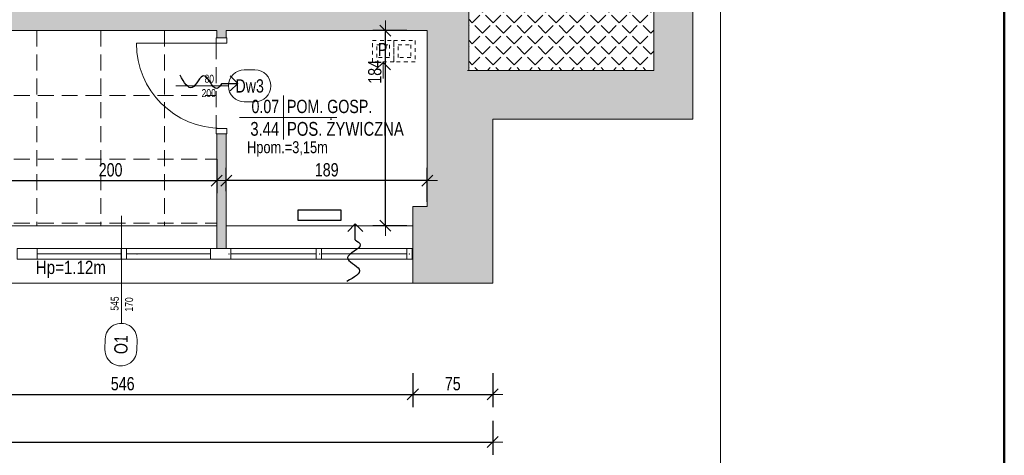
# Model space of a CAD drawing. Header units: millimetres. Extents: x 27490 to 108194, y -40520 to 41185.
# Tile 22 of 65: x 30056 to 30982, y -32314 to -31905. Entities that reach past the tile are written whole.
import ezdxf
from ezdxf.enums import TextEntityAlignment as Align

# ---------------------------------------------------------------- set-up
doc = ezdxf.new("R2010")
doc.units = ezdxf.units.MM
doc.linetypes.add('0.5_0.5', pattern=[1, 0.5, -0.5])
doc.linetypes.add('DASHEDX2', pattern=[1.5, 1, -0.5])
doc.layers.get('0').update_dxf_attribs({"lineweight": 18})
doc.layers.get('Defpoints').update_dxf_attribs({"lineweight": 18})
for name, color, linetype, lineweight in [('BA_drz', 7, 'Continuous', 18), ('BA_met', 7, 'Continuous', 18), ('BA_sym', 7, 'Continuous', 18), ('BA_txc', 1, 'Continuous', 18), ('BA_txs', 2, 'Continuous', 18), ('M_Ramki rysunków', 2, 'Continuous', 18), ('mm_grzejniki', 30, 'Continuous', 30), ('mm_went_opis', 7, 'Continuous', 15), ('mm_Wentylacja', 5, 'Continuous', 50), ('PG_PRZERYWANE_ŚREDNIE', 1, 'DASHEDX2', 18), ('PG_WIDOKOWE_CIENKIE', 1, 'Continuous', 18), ('PG_WYMIARY', 1, 'Continuous', 18), ('PG_WYPOSAŻENIE', 1, 'Continuous', 18), ('PG_ŚCIANY_DZIAŁOWE', 3, 'Continuous', 18), ('Przekrojowa', 60, 'Continuous', 18)]:
    doc.layers.add(name, color=color, linetype=linetype, lineweight=lineweight)
doc.styles.add('BIKTC', font='bikromsw.shx', dxfattribs={"width": 0.8})
doc.styles.add('BIKTS', font='bikromsw.shx', dxfattribs={"width": 0.85})
doc.styles.add('BIKWYM', font='BIKROMSW.SHX', dxfattribs={"width": 0.8})
doc.styles.add('ROMANS', font='bikromsw.shx', dxfattribs={"width": 0.8})
doc.styles.get("Standard").update_dxf_attribs({"font": 'arial.ttf'})
doc.dimstyles.new('BA_KR_50', dxfattribs={"dimscale": 0.5, "dimtxt": 25, "dimasz": 1.666667, "dimexe": 24, "dimexo": 0, "dimgap": 0, "dimtad": 0, "dimdec": 1, "dimrnd": 0.5, "dimzin": 9, "dimdsep": 46, "dimtxsty": 'BIKWYM', "dimblk": 'WYM-KR', "dimcen": 0, "dimdle": 20, "dimclrd": 256, "dimclre": 256, "dimclrt": 7, "dimadec": 0, "dimazin": 0, "dimtfac": 0.033333, "dimtdec": 1, "dimtmove": 0, "dimatfit": 3, "dimldrblk": 'WYM-KR', "dimfxl": 40, "dimfxlon": 1, "dimtvp": 0.8, "dimtolj": 1, "dimarcsym": 0})

# ---------------------------------------------------------------- blocks, each defined once
blk = doc.blocks.new('symdrz')
blk.add_lwpolyline([(-10, -30, -1), (-10, 30), (10, 30, -1), (10, -30)], format="xyb", close=True)
at = {"style": 'BIKTS', "width": 0.8}
blk.add_attdef('SZERDRZ', text='', height=25, dxfattribs=at).set_placement((77.1, 8.8), align=Align.CENTER)
blk.add_attdef('SYMDRZ', text='', height=25, dxfattribs=at).set_placement((0, 0), align=Align.MIDDLE)
blk.add_attdef('WYSDRZ', text='', height=25, dxfattribs=at).set_placement((77.1, -9.5), align=Align.TOP_CENTER)
blk = doc.blocks.new('WYM-KR')
at = {"linetype": 'ByBlock'}
blk.add_line((11.52, 0), (-11.52, 0), dxfattribs=at)
at = {"color": 7, "linetype": 'ByBlock'}
blk.add_line((6.24, 6.24), (-6.24, -6.24), dxfattribs=at)
blk = doc.blocks.new('*D845')
at = {"layer": 'Defpoints', "color": 0, "transparency": 16777216}
for p in [(30400.47, -31914.98), (30439.74, -31914.98), (30426.24, -32098.48)]:
    blk.add_point(p, dxfattribs=at)
at = {"layer": 'PG_WYMIARY', "lineweight": -2, "transparency": 16777216}
for p, q in [((30420.47, -31914.98), (30388.47, -31914.98)), ((30400.47, -32097.64), (30400.47, -31915.81)), ((30420.47, -32098.48), (30388.47, -32098.48))]:
    blk.add_line(p, q, dxfattribs=at)
at = {"layer": 'PG_WYMIARY', "lineweight": -2, "transparency": 16777216, "xscale": 0.8333333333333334, "yscale": 0.8333333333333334, "zscale": 0.8333333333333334}
for p, rotation in [((30400.47, -31914.98), 90), ((30400.47, -32098.48), 270)]:
    blk.add_blockref('WYM-KR', p, dxfattribs=dict(at, rotation=rotation))
at = {"layer": 'PG_WYMIARY', "color": 7, "transparency": 16777216, "insert": (30390.47, -31953.82), "char_height": 12.5, "attachment_point": 5, "rotation": 90, "style": 'BIKWYM'}
blk.add_mtext('\\A1;184', dxfattribs=at)
blk = doc.blocks.new('*D846')
at = {"layer": 'Defpoints', "color": 0, "transparency": 16777216}
for p in [(30250.74, -32056.03), (30250.74, -32065.98), (30439.74, -32080.48)]:
    blk.add_point(p, dxfattribs=at)
at = {"layer": 'PG_WYMIARY', "lineweight": -2, "transparency": 16777216}
for p, q in [((30250.74, -32065.98), (30250.74, -32044.03)), ((30439.74, -32076.03), (30439.74, -32044.03)), ((30438.91, -32056.03), (30251.57, -32056.03))]:
    blk.add_line(p, q, dxfattribs=at)
at = {"layer": 'PG_WYMIARY', "lineweight": -2, "transparency": 16777216, "xscale": 0.8333333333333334, "yscale": 0.8333333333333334, "zscale": 0.8333333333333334, "rotation": 180}
blk.add_blockref('WYM-KR', (30250.74, -32056.03), dxfattribs=at)
at = {"layer": 'PG_WYMIARY', "lineweight": -2, "transparency": 16777216, "xscale": 0.8333333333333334, "yscale": 0.8333333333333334, "zscale": 0.8333333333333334}
blk.add_blockref('WYM-KR', (30439.74, -32056.03), dxfattribs=at)
at = {"layer": 'PG_WYMIARY', "color": 7, "transparency": 16777216, "insert": (30345.24, -32046.03), "char_height": 12.5, "attachment_point": 5, "style": 'BIKWYM'}
blk.add_mtext('\\A1;189', dxfattribs=at)
blk = doc.blocks.new('bikmet')
blk.add_line((0, 1.65), (0, -1.65))
at = {"style": 'ROMANS', "width": 0.8}
blk.add_attdef('NRPOM', text='', height=1, dxfattribs=at).set_placement((-0.333, 0.333), align=Align.RIGHT)
blk.add_attdef('NWAPOM', (0.25, 0.333), '', height=1, dxfattribs=at)
blk.add_attdef('RAREA', text='', height=1.042, dxfattribs=at).set_placement((-0.333, -0.333), align=Align.TOP_RIGHT)
blk.add_attdef('PODLOGA', text='', height=1.042, dxfattribs=at).set_placement((0.25, -0.333), align=Align.TOP_LEFT)
blk = doc.blocks.new('*D803')
at = {"layer": 'Defpoints', "color": 0, "transparency": 16777216}
for p in [(30042.24, -31914.98), (30241.74, -31914.98), (30241.74, -32056.03)]:
    blk.add_point(p, dxfattribs=at)
at = {"layer": 'PG_WYMIARY', "lineweight": -2, "transparency": 16777216}
for p, q in [((30042.24, -32036.03), (30042.24, -32068.03)), ((30241.74, -32036.03), (30241.74, -32068.03)), ((30043.07, -32056.03), (30240.91, -32056.03))]:
    blk.add_line(p, q, dxfattribs=at)
at = {"layer": 'PG_WYMIARY', "lineweight": -2, "transparency": 16777216, "xscale": 0.8333333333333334, "yscale": 0.8333333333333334, "zscale": 0.8333333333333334, "rotation": 180}
blk.add_blockref('WYM-KR', (30042.24, -32056.03), dxfattribs=at)
at = {"layer": 'PG_WYMIARY', "lineweight": -2, "transparency": 16777216, "xscale": 0.8333333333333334, "yscale": 0.8333333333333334, "zscale": 0.8333333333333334}
blk.add_blockref('WYM-KR', (30241.74, -32056.03), dxfattribs=at)
at = {"layer": 'PG_WYMIARY', "color": 7, "transparency": 16777216, "insert": (30141.99, -32046.03), "char_height": 12.5, "attachment_point": 5, "style": 'BIKWYM'}
blk.add_mtext('\\A1;200', dxfattribs=at)
blk = doc.blocks.new('*D754')
at = {"layer": 'Defpoints', "color": 0, "transparency": 16777216}
for p in [(29880.49, -32125.03), (30426.24, -32125.03), (30426.24, -32257.16)]:
    blk.add_point(p, dxfattribs=at)
at = {"layer": 'PG_WYMIARY', "lineweight": -2, "transparency": 16777216}
for p, q in [((29880.49, -32237.16), (29880.49, -32269.16)), ((30426.24, -32237.16), (30426.24, -32269.16)), ((29881.32, -32257.16), (30425.41, -32257.16))]:
    blk.add_line(p, q, dxfattribs=at)
at = {"layer": 'PG_WYMIARY', "lineweight": -2, "transparency": 16777216, "xscale": 0.8333333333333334, "yscale": 0.8333333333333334, "zscale": 0.8333333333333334, "rotation": 180}
blk.add_blockref('WYM-KR', (29880.49, -32257.16), dxfattribs=at)
at = {"layer": 'PG_WYMIARY', "lineweight": -2, "transparency": 16777216, "xscale": 0.8333333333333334, "yscale": 0.8333333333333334, "zscale": 0.8333333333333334}
blk.add_blockref('WYM-KR', (30426.24, -32257.16), dxfattribs=at)
at = {"layer": 'PG_WYMIARY', "color": 7, "transparency": 16777216, "insert": (30153.37, -32247.16), "char_height": 12.5, "attachment_point": 5, "style": 'BIKWYM'}
blk.add_mtext('\\A1;546', dxfattribs=at)
blk = doc.blocks.new('*D755')
at = {"layer": 'Defpoints', "color": 0, "transparency": 16777216}
for p in [(30426.24, -32125.03), (30501.3, -32152.48), (30501.3, -32257.16)]:
    blk.add_point(p, dxfattribs=at)
at = {"layer": 'PG_WYMIARY', "lineweight": -2, "transparency": 16777216}
for p, q in [((30426.24, -32237.16), (30426.24, -32269.16)), ((30501.3, -32237.16), (30501.3, -32269.16)), ((30427.07, -32257.16), (30500.46, -32257.16))]:
    blk.add_line(p, q, dxfattribs=at)
at = {"layer": 'PG_WYMIARY', "lineweight": -2, "transparency": 16777216, "xscale": 0.8333333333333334, "yscale": 0.8333333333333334, "zscale": 0.8333333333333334, "rotation": 180}
blk.add_blockref('WYM-KR', (30426.24, -32257.16), dxfattribs=at)
at = {"layer": 'PG_WYMIARY', "lineweight": -2, "transparency": 16777216, "xscale": 0.8333333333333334, "yscale": 0.8333333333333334, "zscale": 0.8333333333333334}
blk.add_blockref('WYM-KR', (30501.3, -32257.16), dxfattribs=at)
at = {"layer": 'PG_WYMIARY', "color": 7, "transparency": 16777216, "insert": (30463.77, -32247.16), "char_height": 12.5, "attachment_point": 5, "style": 'BIKWYM'}
blk.add_mtext('\\A1;75', dxfattribs=at)
blk = doc.blocks.new('*D756')
at = {"layer": 'Defpoints', "color": 0, "transparency": 16777216}
for p in [(28005.74, -32152.48), (30501.3, -32152.48), (30501.3, -32301.96)]:
    blk.add_point(p, dxfattribs=at)
at = {"layer": 'PG_WYMIARY', "lineweight": -2, "transparency": 16777216}
for p, q in [((28005.74, -32281.96), (28005.74, -32313.96)), ((30501.3, -32281.96), (30501.3, -32313.96)), ((28006.57, -32301.96), (30500.46, -32301.96))]:
    blk.add_line(p, q, dxfattribs=at)
at = {"layer": 'PG_WYMIARY', "lineweight": -2, "transparency": 16777216, "xscale": 0.8333333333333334, "yscale": 0.8333333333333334, "zscale": 0.8333333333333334, "rotation": 180}
blk.add_blockref('WYM-KR', (28005.74, -32301.96), dxfattribs=at)
at = {"layer": 'PG_WYMIARY', "lineweight": -2, "transparency": 16777216, "xscale": 0.8333333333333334, "yscale": 0.8333333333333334, "zscale": 0.8333333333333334}
blk.add_blockref('WYM-KR', (30501.3, -32301.96), dxfattribs=at)
at = {"layer": 'PG_WYMIARY', "color": 7, "transparency": 16777216, "insert": (29253.52, -32291.96), "char_height": 12.5, "attachment_point": 5, "style": 'BIKWYM'}
blk.add_mtext('\\A1;2496', dxfattribs=at)
blk = doc.blocks.new('podciecie')
at = {"layer": 'mm_Wentylacja', "color": 142, "lineweight": 30}
for p, q in [((23288, -37575.5), (23288, -37590.5)), ((23288, -37590.5), (23280.93, -37583.43)), ((23288, -37590.5), (23295.07, -37583.43))]:
    blk.add_line(p, q, dxfattribs=at)
blk.add_spline([(23288, -37575.5), (23283.25, -37570.75), (23295.25, -37558.75), (23284.25, -37547.75), (23295.75, -37536.25)], degree=3, dxfattribs=at)
blk = doc.blocks.new('A$C92ba3dc0')
at = {"layer": 'mm_Wentylacja', "color": 2, "lineweight": 30}
for p, rotation in [((-37768.67, -23172.25), 89.99999999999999), ((23220.28, -37606.78), 180)]:
    blk.add_blockref('podciecie', p, dxfattribs=dict(at, rotation=rotation))
blk = doc.blocks.new('A$C2afebbaf')
at = {"layer": 'mm_Wentylacja', "color": 142, "lineweight": 20}
for p, q in [((-41.45, 135.51), (-48.52, 128.44)), ((-41.45, 120.51), (-41.45, 135.51)), ((-41.45, 135.51), (-34.38, 128.44))]:
    blk.add_line(p, q, dxfattribs=at)
at = {"layer": 'PG_WIDOKOWE_CIENKIE', "color": 251, "linetype": '0.5_0.5', "ltscale": 7, "true_color": 0x636466}
for points in [[(-51.38, 156), (-31.38, 156), (-31.38, 136), (-51.38, 136)], [(-47.38, 152), (-35.38, 152), (-35.38, 140), (-47.38, 140)], [(-31.38, 156), (-11.38, 156), (-11.38, 136), (-31.38, 136)], [(-27.38, 152), (-15.38, 152), (-15.38, 140), (-27.38, 140)]]:
    blk.add_lwpolyline(points, close=True, dxfattribs=at)
at = {"layer": 'mm_went_opis', "color": 4, "insert": (-41.94, 153.71), "char_height": 12, "width": 196.6572, "attachment_point": 2}
blk.add_mtext('{\\fArial Narrow|b0|i0|c238|p34;P}', dxfattribs=at)
blk = doc.blocks.new('A$C52335042')
at = {"layer": 'mm_grzejniki', "lineweight": 30}
blk.add_lwpolyline([(-121.25, -3), (-81.25, -3), (-81.25, -13), (-121.25, -13)], close=True, dxfattribs=at)

msp = doc.modelspace()

# ---------------------------------------------------------------- hatches: boundary and pattern name
at = {"lineweight": 20, "true_color": 0x939598}
h = msp.add_hatch(dxfattribs=at)
h.set_pattern_fill('ANGLE', color=252, scale=2, angle=45)
h.set_pattern_definition([(45, (-22663.192, -4525.025), (-9.8782817, 9.8782817), [10.16, -3.81]), (135, (-22663.192, -4525.025), (-9.8782817, -9.8782817), [10.16, -3.81])])
h.paths.add_polyline_path([(30478.74, -31568.48), (30478.74, -31952.48), (30652.74, -31952.48), (30652.74, -31568.48)])
at = {"layer": 'PG_ŚCIANY_DZIAŁOWE', "true_color": 0x939598, "transparency": 33554610}
h = msp.add_hatch(color=252, dxfattribs=at)
h.dxf.hatch_style = 1
h.paths.add_polyline_path([(30689.67, -31483.98), (30652.74, -31483.98), (30652.74, -31952.48), (30478.74, -31952.48), (30478.74, -31568.48), (30478.74, -31460.48), (30356.24, -31460.48), (30356.24, -31478.98), (30435.74, -31478.98), (30435.74, -31689.48), (30188.24, -31689.48), (30188.24, -31478.98), (30255.24, -31478.98), (30255.24, -31460.48), (30161.74, -31460.48), (30161.74, -31478.98), (30173.74, -31478.98), (30173.74, -31707.98), (30435.74, -31707.98), (30435.74, -31893.98), (30060.74, -31893.98), (30060.74, -31478.98), (30060.74, -31460.48), (30010.74, -31460.48), (30010.74, -31476.48), (30042.24, -31476.48), (30042.24, -31914.98), (30241.74, -31914.98), (30241.74, -31921.98), (30250.74, -31921.98), (30250.74, -31914.98), (30439.74, -31914.98), (30439.74, -32080.48), (30426.24, -32080.48), (30426.24, -32152.48), (30501.3, -32152.48), (30501.3, -31998.43), (30689.67, -31998.43)])
h.paths.add_polyline_path([(30652.74, -31343.98), (30689.67, -31343.98), (30689.67, -31309.48), (30652.74, -31339.48)])
h = msp.add_hatch(color=252, dxfattribs=at)
h.dxf.hatch_style = 1
h.paths.add_polyline_path([(30250.74, -32011.98), (30241.74, -32011.98), (30241.74, -32119.98), (30250.74, -32119.98)])

# ---------------------------------------------------------------- linework, layer by layer
for p, q in [((30689.67, -31309.48), (30689.67, -31998.43)), ((30042.24, -31914.98), (30241.74, -31914.98)), ((30241.74, -31914.98), (30241.74, -31921.98)), ((30250.74, -31914.98), (30439.74, -31914.98)), ((30250.74, -31914.98), (30250.74, -31921.98)), ((30439.74, -31914.98), (30439.74, -32080.48)), ((30250.74, -31921.98), (30241.74, -31921.98)), ((30250.74, -31926.98), (30241.74, -31926.98)), ((30689.67, -31998.43), (30501.3, -31998.43)), ((30501.3, -31998.43), (30501.3, -32152.48)), ((30250.74, -32006.98), (30241.74, -32006.98)), ((30241.74, -32011.98), (30241.74, -32119.98)), ((30250.74, -32011.98), (30250.74, -32119.98)), ((30439.74, -32080.48), (30426.24, -32080.48)), ((30426.24, -32080.48), (30426.24, -32152.48)), ((30241.74, -32098.48), (29875.74, -32098.48)), ((30426.24, -32098.48), (30250.74, -32098.48)), ((30250.74, -32119.98), (30072.99, -32119.98)), ((30072.99, -32119.98), (30072.99, -32129.98)), ((30151.99, -32119.98), (30151.99, -32129.98)), ((30156.99, -32119.98), (30156.99, -32129.98)), ((30235.99, -32119.98), (30235.99, -32129.98)), ((30426.24, -32119.98), (30250.74, -32119.98)), ((30254.99, -32119.98), (30254.99, -32129.98)), ((30335.24, -32119.98), (30335.24, -32129.98)), ((30340.24, -32119.98), (30340.24, -32129.98)), ((30420.49, -32119.98), (30420.49, -32129.98)), ((30425.49, -32119.98), (30425.49, -32129.98)), ((30151.99, -32124.98), (30072.99, -32124.98)), ((30426.24, -32129.98), (30072.99, -32129.98)), ((30235.99, -32124.98), (30156.99, -32124.98)), ((30335.24, -32124.98), (30254.99, -32124.98)), ((30420.49, -32124.98), (30340.24, -32124.98)), ((30426.24, -32152.48), (29641.24, -32152.48))]:
    msp.add_line(p, q)
at = {"lineweight": 20}
for p, q in [((30652.74, -31582.48), (30652.74, -31952.48)), ((30250.74, -31921.98), (30241.74, -31921.98)), ((30652.74, -31952.48), (30477.74, -31952.48)), ((30251.24, -32011.98), (30241.24, -32011.98)), ((30250.74, -32011.98), (30241.74, -32011.98)), ((30152.18, -32190.34), (30152.18, -32089.29)), ((30340.24, -32119.98), (30335.24, -32119.98)), ((30426.24, -32152.48), (30501.3, -32152.48))]:
    msp.add_line(p, q, dxfattribs=at)
for points in [[(30478.74, -31568.48), (30478.74, -31952.48), (30652.74, -31952.48), (30652.74, -31568.48)], [(30072.99, -32119.98), (30072.99, -32129.98), (30053.99, -32129.98), (30053.99, -32119.98)]]:
    msp.add_lwpolyline(points, close=True)
for p in [(30166.91, -32124.98), (30166.91, -32124.98), (30166.91, -32124.98), (30166.91, -32124.98), (30253.24, -32124.98), (30253.24, -32124.98), (30253.24, -32124.98), (30253.24, -32124.98), (30338.49, -32124.98), (30338.49, -32124.98), (30338.49, -32124.98), (30338.49, -32124.98), (30422.99, -32124.98), (30422.99, -32124.98), (30422.99, -32124.98), (30422.99, -32124.98)]:
    msp.add_point(p)
at = {"layer": 'BA_drz', "color": 18, "true_color": 0x000000}
for p, q in [((30246.24, -31926.98), (30166.24, -31926.98)), ((30241.24, -31926.98), (30241.24, -31921.98)), ((30251.24, -31921.98), (30241.24, -31921.98)), ((30251.24, -31926.98), (30241.24, -31926.98)), ((30251.24, -31926.98), (30251.24, -31921.98)), ((30203.43, -31966.91), (30252.75, -31967.03)), ((30251.24, -32006.98), (30241.24, -32006.98)), ((30241.24, -32011.98), (30241.24, -32006.98)), ((30251.24, -32011.98), (30251.24, -32006.98))]:
    msp.add_line(p, q, dxfattribs=at)
msp.add_arc((30246.24, -31926.98), 80, 180, 270, dxfattribs=at)
at = {"layer": 'BA_met', "color": 18, "true_color": 0x000000}
msp.add_line((30263.28, -31996.77), (30354.79, -31996.77), dxfattribs=at)
at = {"layer": 'M_Ramki rysunków'}
msp.add_lwpolyline([(30715.58, -33168.19), (27870.58, -33168.19), (27870.58, -29018.19), (30715.58, -29018.19)], close=True, dxfattribs=at)
at = {"layer": 'PG_PRZERYWANE_ŚREDNIE', "color": 251, "lineweight": 15, "ltscale": 15, "true_color": 0x636466}
for p, q in [((30072.74, -31914.98), (30072.74, -32098.48)), ((30132.74, -31914.98), (30132.74, -32098.48)), ((30192.74, -31914.98), (30192.74, -32098.48)), ((30241.24, -31926.98), (30241.24, -32006.98)), ((29870.99, -31975.98), (30241.24, -31975.98)), ((29870.99, -32035.98), (30241.74, -32035.98)), ((29870.99, -32095.98), (30241.74, -32095.98))]:
    msp.add_line(p, q, dxfattribs=at)
at = {"layer": 'Przekrojowa', "color": 1, "lineweight": 50}
msp.add_lwpolyline([(27490.37, -28554.43), (30982.46, -28554.43), (30982.46, -33413.65), (27490.37, -33413.65)], close=True, dxfattribs=at)

# ---------------------------------------------------------------- block references
at = {"layer": 'BA_met', "color": 18, "true_color": 0x000000, "xscale": 12.5, "yscale": 12.5, "zscale": 12.5}
msp.add_blockref('bikmet', (30304.69, -31996.77), dxfattribs=at).add_auto_attribs({'NRPOM': '0.07', 'NWAPOM': 'POM. GOSP.', 'RAREA': '3.44', 'PODLOGA': 'POS. ŻYWICZNA'})
at = {"layer": 'BA_sym', "color": 18, "true_color": 0x000000}
ref = msp.add_blockref('symdrz', (30272.75, -31967.03), dxfattribs=dict(at, xscale=0.5000000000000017, yscale=0.5000000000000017, zscale=0.5000000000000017, rotation=4.729105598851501e-06))
ref.add_attrib('Symdrz', 'Dw3', dxfattribs={"height": 12.5, "rotation": 0, "style": 'BIKTS', "width": 0.8}).set_placement((30272.75, -31967.03), align=Align.MIDDLE_CENTER)
ref.add_attrib('Szerdrz', '80', dxfattribs={"layer": 'BA_txc', "color": 7, "height": 7.5, "rotation": 0, "style": 'BIKTS', "width": 0.8}).set_placement((30234.82, -31960.28), align=Align.MIDDLE_CENTER)
ref.add_attrib('Wysdrz', '200', dxfattribs={"layer": 'BA_txc', "color": 7, "height": 7.5, "rotation": 0, "style": 'BIKTS', "width": 0.8}).set_placement((30234.25, -31973.78), align=Align.MIDDLE_CENTER)
ref = msp.add_blockref('symdrz', (30151.76, -32210.34), dxfattribs=dict(at, xscale=0.5000000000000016, yscale=0.5000000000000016, zscale=0.5000000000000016, rotation=268.7952046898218))
ref.add_attrib('Symdrz', 'O1', dxfattribs={"height": 12.5, "rotation": 88.7952, "style": 'BIKTS', "width": 0.8}).set_placement((30151.76, -32210.34), align=Align.MIDDLE_CENTER)
ref.add_attrib('Szerdrz', '170', dxfattribs={"layer": 'BA_txc', "height": 7.5, "rotation": 88.7952, "style": 'BIKTS', "width": 0.8}).set_placement((30159.3, -32172.56), align=Align.MIDDLE_CENTER)
ref.add_attrib('Wysdrz', '545', dxfattribs={"layer": 'BA_txc', "height": 7.5, "rotation": 88.7952, "style": 'BIKTS', "width": 0.8}).set_placement((30145.82, -32171.71), align=Align.MIDDLE_CENTER)
at = {"layer": 'Przekrojowa'}
for name in ['A$C52335042', 'A$C92ba3dc0', 'A$C2afebbaf']:
    msp.add_blockref(name, (30439.74, -32080.48), dxfattribs=at)

# ---------------------------------------------------------------- texts
at = {"layer": 'BA_txs', "color": 18, "true_color": 0x000000, "style": 'BIKTS', "width": 0.85}
msp.add_text('Hp=1.12m', height=12.5, dxfattribs=at).set_placement((30071.64, -32143.95))
at = {"layer": 'PG_WYPOSAŻENIE', "color": 18, "true_color": 0x000000, "insert": (30270.32, -32019.07), "char_height": 11.25, "attachment_point": 1, "rotation": 360, "style": 'BIKTC'}
msp.add_mtext_dynamic_manual_height_columns('Hpom.=3,15m', width=976.0193, gutter_width=75, heights=[0], dxfattribs=at)

# ---------------------------------------------------------------- dimensions: what is measured, and where the dimension line sits
at = {"layer": 'PG_WYMIARY'}
dim = msp.add_linear_dim(base=(30400.47483815, -31914.97558061), p1=(30426.24077459, -32098.47558061), p2=(30439.74077459, -31914.97558061), angle=90, dimstyle='BA_KR_50', override={"dimdec": 0, "dimtmove": 1}, dxfattribs=at)
dim.commit()
dim.dimension.update_dxf_attribs({"geometry": '*D845', "text_midpoint": (30400.47483815, -31953.82022911), "dimtype": 160})
for base, p1, p2, picture, middle in [((30241.74077459, -32056.0338402), (30042.24077459, -31914.97558061), (30241.74077459, -31914.97558061), '*D803', (30141.99077459, -32046.0338402)), ((30250.74, -32056.03), (30439.74, -32080.48), (30250.74, -32065.98), '*D846', (30345.24, -32046.03)), ((30426.24, -32257.16), (29880.49, -32125.03), (30426.24, -32125.03), '*D754', (30153.37, -32247.16)), ((30501.3, -32257.16), (30426.24, -32125.03), (30501.3, -32152.48), '*D755', (30463.77, -32247.16)), ((30501.3, -32301.96), (28005.74, -32152.48), (30501.3, -32152.48), '*D756', (29253.52, -32291.96))]:
    dim = msp.add_linear_dim(base=base, p1=p1, p2=p2, dimstyle='BA_KR_50', override={"dimdec": 0, "dimtmove": 1}, dxfattribs=at)
    dim.commit()
    dim.dimension.update_dxf_attribs({"geometry": picture, "text_midpoint": middle})

doc.saveas('drawing.dxf')
